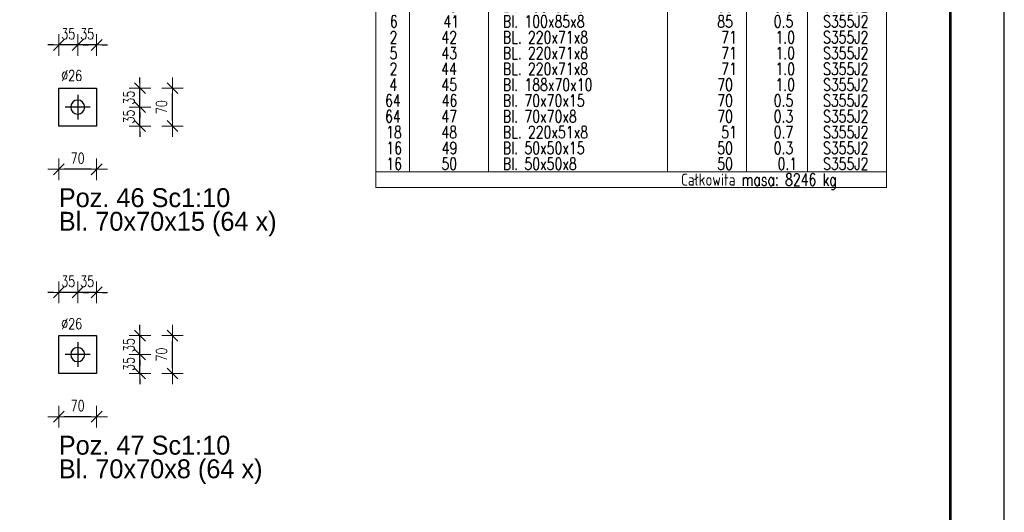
# Model space of a CAD drawing. Header units: millimetres. Extents: x 2297 to 3051, y 15557 to 16018.
# Tile 16 of 20: x 2867 to 3049, y 15717 to 15808. Entities that reach past the tile are written whole.
import ezdxf

# ---------------------------------------------------------------- set-up
doc = ezdxf.new("R2010")
doc.units = ezdxf.units.MM
doc.header["$LTSCALE"] = 10
doc.linetypes.add('MITTE', pattern=[2, 1.25, -0.25, 0.25, -0.25])
doc.layers.get('Defpoints').update_dxf_attribs({"color": 1})
doc.layers.add('_FORMATKA', color=8, linetype='Continuous', plot=False)
for name, color, linetype, lineweight in [('_RAMKA', 7, 'Continuous', 35), ('PS_DIM', 4, 'Continuous', 13), ('PS_SOLID', 7, 'Continuous', 30)]:
    doc.layers.add(name, color=color, linetype=linetype, lineweight=lineweight)
doc.layers.add('PS_MID', color=5, linetype='MITTE')
doc.layers.add('PS_PLATE', color=1, linetype='Continuous')
doc.styles.add('simplex', font='simplex.shx', dxfattribs={"width": 0.75})
doc.dimstyles.new('1_10_PRZ_DS1-LS10', dxfattribs={"dimtxt": 2, "dimasz": 1, "dimexe": 2, "dimexo": 5, "dimgap": 1, "dimtad": 1, "dimdec": 0, "dimlfac": 10, "dimtxsty": 'simplex', "dimblk": 'dimznak', "dimcen": 2, "dimse1": 1, "dimse2": 1, "dimclrt": 3, "dimadec": 1, "dimazin": 0, "dimtfac": 1, "dimtdec": 0, "dimtix": 1, "dimtmove": 2, "dimatfit": 3, "dimldrblk": 'dim-grot', "dimfxl": 1, "dimarcsym": 0})

# ---------------------------------------------------------------- blocks, each defined once
blk = doc.blocks.new('dim-grot')
blk.add_hatch(color=256).paths.add_polyline_path([(0, 0), (-2, 0.5), (-2, -0.5)])
blk.add_lwpolyline([(0, 0), (-2, 0.5), (-2, -0.5), (0, 0)])
blk = doc.blocks.new('dimznak')
at = {"color": 0}
for points in [[(0, 2), (0, -2)], [(-2, 0), (2, 0)]]:
    blk.add_lwpolyline(points, dxfattribs=at)
at = {"color": 2}
blk.add_lwpolyline([(1, 1), (-1, -1)], dxfattribs=at)
blk = doc.blocks.new('*D491')
at = {"layer": 'Defpoints', "color": 0, "transparency": 16777216}
for p in [(2877.82, 15792.06), (2889.35, 15792.06), (2874.32, 15788.56)]:
    blk.add_point(p, dxfattribs=at)
at = {"layer": 'PS_DIM', "color": 0, "lineweight": -2, "transparency": 16777216}
for p, q in [((2889.35, 15793.06), (2889.35, 15794.06)), ((2889.35, 15788.56), (2889.35, 15792.06)), ((2889.35, 15787.56), (2889.35, 15786.56))]:
    blk.add_line(p, q, dxfattribs=at)
for p, rotation in [((2889.35, 15792.06), 270), ((2889.35, 15788.56), 90)]:
    blk.add_blockref('dimznak', p, dxfattribs=dict(at, rotation=rotation))
at = {"layer": 'PS_DIM', "color": 3, "transparency": 16777216, "insert": (2887.31, 15790.31), "char_height": 2, "attachment_point": 5, "rotation": 90, "style": 'simplex'}
blk.add_mtext('35', dxfattribs=at)
blk = doc.blocks.new('*D492')
at = {"layer": 'Defpoints', "color": 0, "transparency": 16777216}
for p in [(2874.32, 15795.56), (2889.35, 15795.56), (2877.82, 15792.06)]:
    blk.add_point(p, dxfattribs=at)
at = {"layer": 'PS_DIM', "color": 0, "lineweight": -2, "transparency": 16777216}
for p, q in [((2889.35, 15796.56), (2889.35, 15797.56)), ((2889.35, 15792.06), (2889.35, 15795.56)), ((2889.35, 15791.06), (2889.35, 15790.06))]:
    blk.add_line(p, q, dxfattribs=at)
for p, rotation in [((2889.35, 15795.56), 270), ((2889.35, 15792.06), 90)]:
    blk.add_blockref('dimznak', p, dxfattribs=dict(at, rotation=rotation))
at = {"layer": 'PS_DIM', "color": 3, "transparency": 16777216, "insert": (2887.31, 15793.81), "char_height": 2, "attachment_point": 5, "rotation": 90, "style": 'simplex'}
blk.add_mtext('35', dxfattribs=at)
blk = doc.blocks.new('*D493')
at = {"layer": 'Defpoints', "color": 0, "transparency": 16777216}
for p in [(2874.32, 15788.56), (2881.32, 15788.56), (2874.32, 15780.56)]:
    blk.add_point(p, dxfattribs=at)
at = {"layer": 'PS_DIM', "color": 0, "lineweight": -2, "transparency": 16777216}
blk.add_line((2880.32, 15780.56), (2875.32, 15780.56), dxfattribs=at)
at = {"layer": 'PS_DIM', "color": 0, "lineweight": -2, "transparency": 16777216, "rotation": 180}
blk.add_blockref('dimznak', (2874.32, 15780.56), dxfattribs=at)
at = {"layer": 'PS_DIM', "color": 0, "lineweight": -2, "transparency": 16777216}
blk.add_blockref('dimznak', (2881.32, 15780.56), dxfattribs=at)
at = {"layer": 'PS_DIM', "color": 3, "transparency": 16777216, "insert": (2877.82, 15782.6), "char_height": 2, "attachment_point": 5, "style": 'simplex'}
blk.add_mtext('70', dxfattribs=at)
blk = doc.blocks.new('*D494')
at = {"layer": 'Defpoints', "color": 0, "transparency": 16777216}
for p in [(2877.82, 15803.56), (2881.32, 15795.56), (2877.82, 15792.06)]:
    blk.add_point(p, dxfattribs=at)
at = {"layer": 'PS_DIM', "color": 0, "lineweight": -2, "transparency": 16777216}
for p, q in [((2876.82, 15803.56), (2875.82, 15803.56)), ((2881.32, 15803.56), (2877.82, 15803.56)), ((2882.32, 15803.56), (2883.32, 15803.56))]:
    blk.add_line(p, q, dxfattribs=at)
blk.add_blockref('dimznak', (2877.82, 15803.56), dxfattribs=at)
at = {"layer": 'PS_DIM', "color": 0, "lineweight": -2, "transparency": 16777216, "rotation": 180}
blk.add_blockref('dimznak', (2881.32, 15803.56), dxfattribs=at)
at = {"layer": 'PS_DIM', "color": 3, "transparency": 16777216, "insert": (2879.57, 15805.6), "char_height": 2, "attachment_point": 5, "style": 'simplex'}
blk.add_mtext('35', dxfattribs=at)
blk = doc.blocks.new('*D495')
at = {"layer": 'Defpoints', "color": 0, "transparency": 16777216}
for p in [(2874.32, 15803.56), (2874.32, 15795.56), (2877.82, 15792.06)]:
    blk.add_point(p, dxfattribs=at)
at = {"layer": 'PS_DIM', "color": 0, "lineweight": -2, "transparency": 16777216}
for p, q in [((2873.32, 15803.56), (2872.32, 15803.56)), ((2877.82, 15803.56), (2874.32, 15803.56)), ((2878.82, 15803.56), (2879.82, 15803.56))]:
    blk.add_line(p, q, dxfattribs=at)
blk.add_blockref('dimznak', (2874.32, 15803.56), dxfattribs=at)
at = {"layer": 'PS_DIM', "color": 0, "lineweight": -2, "transparency": 16777216, "rotation": 180}
blk.add_blockref('dimznak', (2877.82, 15803.56), dxfattribs=at)
at = {"layer": 'PS_DIM', "color": 3, "transparency": 16777216, "insert": (2876.07, 15805.6), "char_height": 2, "attachment_point": 5, "style": 'simplex'}
blk.add_mtext('35', dxfattribs=at)
blk = doc.blocks.new('*D497')
at = {"layer": 'Defpoints', "color": 0, "transparency": 16777216}
for p in [(2877.82, 15746.29), (2889.35, 15746.29), (2874.32, 15742.79)]:
    blk.add_point(p, dxfattribs=at)
at = {"layer": 'PS_DIM', "color": 0, "lineweight": -2, "transparency": 16777216}
for p, q in [((2889.35, 15747.29), (2889.35, 15748.29)), ((2889.35, 15742.79), (2889.35, 15746.29)), ((2889.35, 15741.79), (2889.35, 15740.79))]:
    blk.add_line(p, q, dxfattribs=at)
for p, rotation in [((2889.35, 15746.29), 270), ((2889.35, 15742.79), 90)]:
    blk.add_blockref('dimznak', p, dxfattribs=dict(at, rotation=rotation))
at = {"layer": 'PS_DIM', "color": 3, "transparency": 16777216, "insert": (2887.31, 15744.54), "char_height": 2, "attachment_point": 5, "rotation": 90, "style": 'simplex'}
blk.add_mtext('35', dxfattribs=at)
blk = doc.blocks.new('*D498')
at = {"layer": 'Defpoints', "color": 0, "transparency": 16777216}
for p in [(2874.32, 15749.79), (2889.35, 15749.79), (2877.82, 15746.29)]:
    blk.add_point(p, dxfattribs=at)
at = {"layer": 'PS_DIM', "color": 0, "lineweight": -2, "transparency": 16777216}
for p, q in [((2889.35, 15750.79), (2889.35, 15751.79)), ((2889.35, 15746.29), (2889.35, 15749.79)), ((2889.35, 15745.29), (2889.35, 15744.29))]:
    blk.add_line(p, q, dxfattribs=at)
for p, rotation in [((2889.35, 15749.79), 270), ((2889.35, 15746.29), 90)]:
    blk.add_blockref('dimznak', p, dxfattribs=dict(at, rotation=rotation))
at = {"layer": 'PS_DIM', "color": 3, "transparency": 16777216, "insert": (2887.31, 15748.04), "char_height": 2, "attachment_point": 5, "rotation": 90, "style": 'simplex'}
blk.add_mtext('35', dxfattribs=at)
blk = doc.blocks.new('*D499')
at = {"layer": 'Defpoints', "color": 0, "transparency": 16777216}
for p in [(2874.32, 15742.79), (2881.32, 15742.79), (2874.32, 15734.79)]:
    blk.add_point(p, dxfattribs=at)
at = {"layer": 'PS_DIM', "color": 0, "lineweight": -2, "transparency": 16777216}
blk.add_line((2880.32, 15734.79), (2875.32, 15734.79), dxfattribs=at)
at = {"layer": 'PS_DIM', "color": 0, "lineweight": -2, "transparency": 16777216, "rotation": 180}
blk.add_blockref('dimznak', (2874.32, 15734.79), dxfattribs=at)
at = {"layer": 'PS_DIM', "color": 0, "lineweight": -2, "transparency": 16777216}
blk.add_blockref('dimznak', (2881.32, 15734.79), dxfattribs=at)
at = {"layer": 'PS_DIM', "color": 3, "transparency": 16777216, "insert": (2877.82, 15736.83), "char_height": 2, "attachment_point": 5, "style": 'simplex'}
blk.add_mtext('70', dxfattribs=at)
blk = doc.blocks.new('*D500')
at = {"layer": 'Defpoints', "color": 0, "transparency": 16777216}
for p in [(2877.82, 15757.79), (2881.32, 15749.79), (2877.82, 15746.29)]:
    blk.add_point(p, dxfattribs=at)
at = {"layer": 'PS_DIM', "color": 0, "lineweight": -2, "transparency": 16777216}
for p, q in [((2876.82, 15757.79), (2875.82, 15757.79)), ((2881.32, 15757.79), (2877.82, 15757.79)), ((2882.32, 15757.79), (2883.32, 15757.79))]:
    blk.add_line(p, q, dxfattribs=at)
blk.add_blockref('dimznak', (2877.82, 15757.79), dxfattribs=at)
at = {"layer": 'PS_DIM', "color": 0, "lineweight": -2, "transparency": 16777216, "rotation": 180}
blk.add_blockref('dimznak', (2881.32, 15757.79), dxfattribs=at)
at = {"layer": 'PS_DIM', "color": 3, "transparency": 16777216, "insert": (2879.57, 15759.83), "char_height": 2, "attachment_point": 5, "style": 'simplex'}
blk.add_mtext('35', dxfattribs=at)
blk = doc.blocks.new('*D501')
at = {"layer": 'Defpoints', "color": 0, "transparency": 16777216}
for p in [(2874.32, 15757.79), (2874.32, 15749.79), (2877.82, 15746.29)]:
    blk.add_point(p, dxfattribs=at)
at = {"layer": 'PS_DIM', "color": 0, "lineweight": -2, "transparency": 16777216}
for p, q in [((2873.32, 15757.79), (2872.32, 15757.79)), ((2877.82, 15757.79), (2874.32, 15757.79)), ((2878.82, 15757.79), (2879.82, 15757.79))]:
    blk.add_line(p, q, dxfattribs=at)
blk.add_blockref('dimznak', (2874.32, 15757.79), dxfattribs=at)
at = {"layer": 'PS_DIM', "color": 0, "lineweight": -2, "transparency": 16777216, "rotation": 180}
blk.add_blockref('dimznak', (2877.82, 15757.79), dxfattribs=at)
at = {"layer": 'PS_DIM', "color": 3, "transparency": 16777216, "insert": (2876.07, 15759.83), "char_height": 2, "attachment_point": 5, "style": 'simplex'}
blk.add_mtext('35', dxfattribs=at)
blk = doc.blocks.new('*X544')
at = {"color": 0}
for s, p in [('Poz. 46 Sc1:10', (2871.26, 15837.62)), ('Bl. 70x70x15 (64 x)', (2871.26, 15833.25))]:
    blk.add_text(s, height=3.5, dxfattribs=at).set_placement(p)
blk = doc.blocks.new('*X549')
at = {"color": 0}
for s, p in [('Poz. 47 Sc1:10', (3335.64, 15862.69)), ('Bl. 70x70x8 (64 x)', (3335.64, 15858.32))]:
    blk.add_text(s, height=3.5, dxfattribs=at).set_placement(p)
blk = doc.blocks.new('*X601')
at = {"layer": 'PS_MID', "color": 5, "linetype": 'MITTE'}
for p, q in [((2877.82, 15794.36), (2877.82, 15789.76)), ((2880.12, 15792.06), (2875.52, 15792.06))]:
    blk.add_line(p, q, dxfattribs=at)
at = {"layer": 'PS_SOLID', "color": 7, "linetype": 'Continuous'}
for p, q in [((2874.32, 15795.56), (2881.32, 15795.56)), ((2874.32, 15788.56), (2874.32, 15795.56)), ((2881.32, 15795.56), (2881.32, 15788.56)), ((2881.32, 15788.56), (2874.32, 15788.56))]:
    blk.add_line(p, q, dxfattribs=at)
at = {"layer": 'PS_SOLID', "color": 7, "extrusion": (0, 0, -1)}
blk.add_circle((-2877.82, 15792.06), 1.3, dxfattribs=at)
blk = doc.blocks.new('*X602')
at = {"layer": 'PS_MID', "color": 5, "linetype": 'MITTE'}
for p, q in [((2877.82, 15748.59), (2877.82, 15743.99)), ((2880.12, 15746.29), (2875.52, 15746.29))]:
    blk.add_line(p, q, dxfattribs=at)
at = {"layer": 'PS_SOLID', "color": 7, "linetype": 'Continuous'}
for p, q in [((2874.32, 15749.79), (2881.32, 15749.79)), ((2874.32, 15742.79), (2874.32, 15749.79)), ((2881.32, 15749.79), (2881.32, 15742.79)), ((2881.32, 15742.79), (2874.32, 15742.79))]:
    blk.add_line(p, q, dxfattribs=at)
at = {"layer": 'PS_SOLID', "color": 7, "extrusion": (0, 0, -1)}
blk.add_circle((-2877.82, 15746.29), 1.3, dxfattribs=at)
blk = doc.blocks.new('*X639')
at = {"color": 7}
for p, q in [((3027.53, 15900.03), (2933.03, 15900.03)), ((2933.03, 15900.03), (2933.03, 15777.18)), ((3027.53, 15777.18), (3027.53, 15900.03)), ((2933.03, 15777.18), (3027.53, 15777.18))]:
    blk.add_line(p, q, dxfattribs=at)
at = {"color": 3}
for p, q in [((2939.22, 15900.03), (2939.22, 15780.11)), ((2953.84, 15900.03), (2953.84, 15780.11)), ((2987.03, 15900.03), (2987.03, 15780.11)), ((3001.65, 15900.03), (3001.65, 15780.11)), ((3012.9, 15900.03), (3012.9, 15780.11)), ((2933.03, 15897.11), (3027.53, 15897.11)), ((2933.03, 15780.11), (3027.53, 15780.11))]:
    blk.add_line(p, q, dxfattribs=at)
at = {"color": 1, "style": 'simplex', "width": 0.75}
for s, p in [('SZT.', (2933.71, 15897.45)), ('POZ.', (2943.92, 15897.45)), ('NAZWA', (2956.54, 15897.45)), ('DŁUGOŚĆ', (2987.87, 15897.45)), ('WAGA', (3003.54, 15897.45)), ('STAL', (3017.32, 15897.45)), ('Całkowita masa: 8246 kg', (2989.52, 15777.52))]:
    blk.add_text(s, height=2.25, dxfattribs=at).set_placement(p)
at = {"color": 4, "style": 'simplex', "width": 0.75}
for s, p in [('8', (2935.56, 15894.52)), ('11', (2945.69, 15894.52)), ('HE 260 A', (2956.54, 15894.52)), ('6700', (2993.01, 15894.52)), ('456.9', (3003.54, 15894.52)), ('S355J2', (3015.8, 15894.52)), ('4', (2935.52, 15891.6)), ('12', (2945.32, 15891.6)), ('IPE 450', (2956.54, 15891.6)), ('4425', (2993.01, 15891.6)), ('343.4', (3003.37, 15891.6)), ('S355J2', (3015.8, 15891.6)), ('4', (2935.52, 15888.67)), ('13', (2945.32, 15888.67)), ('IPE 450', (2956.54, 15888.67)), ('4412', (2993.33, 15888.67)), ('342.4', (3003.37, 15888.67)), ('S355J2', (3015.8, 15888.67)), ('4', (2935.52, 15885.75)), ('14', (2945.28, 15885.75)), ('IPE 240', (2956.54, 15885.75)), ('4160', (2993.33, 15885.75)), ('127.7', (3003.78, 15885.75)), ('S355J2', (3015.8, 15885.75)), ('1', (2935.92, 15882.82)), ('15', (2945.32, 15882.82)), ('Lzg 80x60x4', (2956.54, 15882.82)), ('3630', (2993.01, 15882.82)), ('14.5', (3005.38, 15882.82)), ('S235JR', (3015.8, 15882.82)), ('4', (2935.52, 15879.9)), ('16', (2945.36, 15879.9)), ('HE 120 A', (2956.54, 15879.9)), ('1171', (2994.37, 15879.9)), ('23.3', (3005.06, 15879.9)), ('S355J2', (3015.8, 15879.9)), ('8', (2935.56, 15876.97)), ('17', (2945.32, 15876.97)), ('BL. 1266x287x8', (2956.54, 15876.97)), ('287', (2994.62, 15876.97)), ('12.6', (3005.46, 15876.97)), ('S355J2', (3015.8, 15876.97)), ('8', (2935.56, 15874.05)), ('18', (2945.32, 15874.05)), ('Bl. 270x234x20', (2956.54, 15874.05)), ('270', (2994.62, 15874.05)), ('8.6', (3006.75, 15874.05)), ('S355J2', (3015.8, 15874.05)), ('4', (2935.52, 15871.12)), ('19', (2945.36, 15871.12)), ('BL. 250x197x8', (2956.54, 15871.12)), ('250', (2994.62, 15871.12)), ('2.2', (3006.67, 15871.12)), ('S355J2', (3015.8, 15871.12)), ('8', (2935.56, 15868.2)), ('20', (2945.16, 15868.2)), ('Bl. 434x240x20', (2956.54, 15868.2)), ('240', (2994.62, 15868.2)), ('S355J2', (3015.8, 15868.2)), ('15.1', (3006.11, 15868.2)), ('4', (2935.52, 15865.27)), ('21', (2945.53, 15865.27)), ('BL. 441x237x8', (2956.54, 15865.27)), ('237', (2994.62, 15865.27)), ('5.0', (3006.67, 15865.27)), ('S355J2', (3015.8, 15865.27)), ('8', (2935.56, 15862.35)), ('22', (2945.16, 15862.35)), ('Bl. 1020x220x20', (2956.54, 15862.35)), ('220', (2994.62, 15862.35)), ('34.0', (3005.06, 15862.35)), ('S355J2', (3015.8, 15862.35)), ('2', (2935.56, 15859.42)), ('23', (2945.16, 15859.42)), ('BL. 317x205x8', (2956.54, 15859.42)), ('205', (2994.62, 15859.42)), ('2.9', (3006.75, 15859.42)), ('S355J2', (3015.8, 15859.42)), ('14', (2934.88, 15856.5)), ('24', (2945.12, 15856.5)), ('BL. 240x191x8', (2956.54, 15856.5)), ('191', (2995.66, 15856.5)), ('2.9', (3006.75, 15856.5)), ('S355J2', (3015.8, 15856.5)), ('8', (2935.56, 15853.57)), ('25', (2945.16, 15853.57)), ('BL. 191x110x8', (2956.54, 15853.57)), ('191', (2995.66, 15853.57)), ('1.3', (3006.99, 15853.57)), ('S355J2', (3015.8, 15853.57)), ('6', (2935.6, 15850.65)), ('26', (2945.2, 15850.65)), ('BL. 191x110x8', (2956.54, 15850.65)), ('191', (2995.66, 15850.65)), ('1.3', (3006.99, 15850.65)), ('S355J2', (3015.8, 15850.65)), ('8', (2935.56, 15847.72)), ('27', (2945.16, 15847.72)), ('Bl. 1045x190x15', (2956.54, 15847.72)), ('190', (2994.94, 15847.72)), ('23.4', (3004.98, 15847.72)), ('S355J2', (3015.8, 15847.72)), ('8', (2935.56, 15844.8)), ('28', (2945.16, 15844.8)), ('Bl. 190x35x15', (2956.54, 15844.8)), ('190', (2994.94, 15844.8)), ('0.8', (3006.67, 15844.8)), ('S355J2', (3015.8, 15844.8)), ('4', (2935.52, 15841.87)), ('29', (2945.2, 15841.87)), ('Bl. 228x170x20', (2956.54, 15841.87)), ('170', (2994.94, 15841.87)), ('5.2', (3006.67, 15841.87)), ('S355J2', (3015.8, 15841.87)), ('5', (2935.56, 15838.95)), ('30', (2945.16, 15838.95)), ('BL. 155x110x8', (2956.54, 15838.95)), ('155', (2994.94, 15838.95)), ('1.1', (3007.71, 15838.95)), ('S355J2', (3015.8, 15838.95)), ('2', (2935.56, 15836.02)), ('31', (2945.53, 15836.02)), ('BL. 155x110x8', (2956.54, 15836.02)), ('155', (2994.94, 15836.02)), ('1.1', (3007.71, 15836.02)), ('S355J2', (3015.8, 15836.02)), ('4', (2935.52, 15833.1)), ('32', (2945.16, 15833.1)), ('BL. 248x140x10', (2956.54, 15833.1)), ('140', (2994.94, 15833.1)), ('2.7', (3006.67, 15833.1)), ('S355J2', (3015.8, 15833.1)), ('82', (2934.76, 15830.17)), ('33', (2945.16, 15830.17)), ('BL. 225x121x10', (2956.54, 15830.17)), ('121', (2995.66, 15830.17)), ('2.1', (3007.39, 15830.17)), ('S355J2', (3015.8, 15830.17)), ('5', (2935.56, 15827.25)), ('34', (2945.12, 15827.25)), ('BL. 420x85x8', (2956.54, 15827.25)), ('85', (2996.22, 15827.25)), ('2.2', (3006.67, 15827.25)), ('S355J2', (3015.8, 15827.25)), ('23', (2934.76, 15824.32)), ('35', (2945.16, 15824.32)), ('BL. 420x85x8', (2956.54, 15824.32)), ('85', (2996.22, 15824.32)), ('2.2', (3006.67, 15824.32)), ('S355J2', (3015.8, 15824.32)), ('3', (2935.56, 15821.4)), ('36', (2945.2, 15821.4)), ('BL. 241x85x8', (2956.54, 15821.4)), ('85', (2996.22, 15821.4)), ('1.3', (3006.99, 15821.4)), ('S355J2', (3015.8, 15821.4)), ('6', (2935.6, 15818.47)), ('37', (2945.16, 15818.47)), ('Bl. 150x85x8', (2956.54, 15818.47)), ('85', (2996.22, 15818.47)), ('0.8', (3006.67, 15818.47)), ('S355J2', (3015.8, 15818.47)), ('4', (2935.52, 15815.55)), ('38', (2945.16, 15815.55)), ('Bl. 150x85x8', (2956.54, 15815.55)), ('85', (2996.22, 15815.55)), ('0.8', (3006.67, 15815.55)), ('S355J2', (3015.8, 15815.55)), ('2', (2935.56, 15812.62)), ('39', (2945.2, 15812.62)), ('BL. 120x85x8', (2956.54, 15812.62)), ('85', (2996.22, 15812.62)), ('0.6', (3006.75, 15812.62)), ('S355J2', (3015.8, 15812.62)), ('4', (2935.52, 15809.7)), ('40', (2945.16, 15809.7)), ('Bl. 100x85x8', (2956.54, 15809.7)), ('85', (2996.22, 15809.7)), ('0.5', (3006.67, 15809.7)), ('S355J2', (3015.8, 15809.7)), ('6', (2935.6, 15806.77)), ('41', (2945.53, 15806.77)), ('Bl. 100x85x8', (2956.54, 15806.77)), ('85', (2996.22, 15806.77)), ('0.5', (3006.67, 15806.77)), ('S355J2', (3015.8, 15806.77)), ('2', (2935.56, 15803.85)), ('42', (2945.16, 15803.85)), ('BL. 220x71x8', (2956.54, 15803.85)), ('71', (2996.95, 15803.85)), ('1.0', (3006.99, 15803.85)), ('S355J2', (3015.8, 15803.85)), ('5', (2935.56, 15800.92)), ('43', (2945.16, 15800.92)), ('BL. 220x71x8', (2956.54, 15800.92)), ('71', (2996.95, 15800.92)), ('1.0', (3006.99, 15800.92)), ('S355J2', (3015.8, 15800.92)), ('2', (2935.56, 15798)), ('44', (2945.12, 15798)), ('BL. 220x71x8', (2956.54, 15798)), ('71', (2996.95, 15798)), ('1.0', (3006.99, 15798)), ('S355J2', (3015.8, 15798)), ('4', (2935.52, 15795.07)), ('45', (2945.16, 15795.07)), ('Bl. 188x70x10', (2956.54, 15795.07)), ('70', (2996.22, 15795.07)), ('1.0', (3006.99, 15795.07)), ('S355J2', (3015.8, 15795.07)), ('64', (2934.72, 15792.15)), ('46', (2945.2, 15792.15)), ('Bl. 70x70x15', (2956.54, 15792.15)), ('70', (2996.22, 15792.15)), ('0.5', (3006.67, 15792.15)), ('S355J2', (3015.8, 15792.15)), ('64', (2934.72, 15789.22)), ('47', (2945.16, 15789.22)), ('Bl. 70x70x8', (2956.54, 15789.22)), ('70', (2996.22, 15789.22)), ('0.3', (3006.67, 15789.22)), ('S355J2', (3015.8, 15789.22)), ('18', (2934.92, 15786.3)), ('48', (2945.16, 15786.3)), ('BL. 220x51x8', (2956.54, 15786.3)), ('51', (2996.95, 15786.3)), ('0.7', (3006.67, 15786.3)), ('S355J2', (3015.8, 15786.3)), ('16', (2934.96, 15783.37)), ('49', (2945.2, 15783.37)), ('Bl. 50x50x15', (2956.54, 15783.37)), ('50', (2996.22, 15783.37)), ('0.3', (3006.67, 15783.37)), ('S355J2', (3015.8, 15783.37)), ('16', (2934.96, 15780.45)), ('50', (2945.16, 15780.45)), ('Bl. 50x50x8', (2956.54, 15780.45)), ('50', (2996.22, 15780.45)), ('0.1', (3007.39, 15780.45)), ('S355J2', (3015.8, 15780.45))]:
    blk.add_text(s, height=2.25, dxfattribs=at).set_placement(p)

msp = doc.modelspace()

# ---------------------------------------------------------------- linework, layer by layer
at = {"layer": '_FORMATKA', "lineweight": -3}
msp.add_lwpolyline([(2299.35, 15569.32), (3049.35, 15569.32), (3049.35, 15989.32), (2299.35, 15989.32)], close=True, dxfattribs=at)
at = {"layer": '_RAMKA', "lineweight": -3, "const_width": 0.5}
msp.add_lwpolyline([(2329.35, 15579.32), (3039.35, 15579.32), (3039.35, 15979.32), (2329.35, 15979.32)], close=True, dxfattribs=at)

# ---------------------------------------------------------------- block references
for name, p in [('*X544', (3.06, -64.06)), ('*X549', (-461.32, -134.91))]:
    msp.add_blockref(name, p)
at = {"layer": 'PS_DIM', "color": 2, "linetype": 'Continuous'}
msp.add_blockref('*X639', (0, 0), dxfattribs=at)
at = {"layer": 'PS_PLATE', "color": 35}
for name in ['*X601', '*X602']:
    msp.add_blockref(name, (0, 0), dxfattribs=at)

# ---------------------------------------------------------------- texts
at = {"layer": 'PS_DIM', "char_height": 2, "attachment_point": 7, "style": 'simplex'}
for insert in [(2874.78, 15796.89), (2874.78, 15750.99)]:
    msp.add_mtext('\\A1;%%c26', dxfattribs=dict(at, insert=insert))

# ---------------------------------------------------------------- dimensions: what is measured, and where the dimension line sits
at = {"layer": 'PS_DIM'}
for base, p1, p2, angle, text, picture, middle in [((2874.32, 15803.56), (2877.82, 15792.06), (2874.32, 15795.56), 180, '35', '*D495', (2876.07, 15805.6)), ((2877.82, 15803.56), (2881.32, 15795.56), (2877.82, 15792.06), 180, '35', '*D494', (2879.57, 15805.6)), ((2889.35, 15795.56), (2877.82, 15792.06), (2874.32, 15795.56), 90, '35', '*D492', (2887.31, 15793.81)), ((2889.35, 15792.06), (2874.32, 15788.56), (2877.82, 15792.06), 90, '35', '*D491', (2887.31, 15790.31)), ((2874.32, 15780.56), (2881.32, 15788.56), (2874.32, 15788.56), 180, '70', '*D493', (2877.82, 15782.6)), ((2874.32, 15757.79), (2877.82, 15746.29), (2874.32, 15749.79), 180, '35', '*D501', (2876.07, 15759.83)), ((2877.82, 15757.79), (2881.32, 15749.79), (2877.82, 15746.29), 180, '35', '*D500', (2879.57, 15759.83)), ((2889.35, 15749.79), (2877.82, 15746.29), (2874.32, 15749.79), 90, '35', '*D498', (2887.31, 15748.04)), ((2889.35, 15746.29), (2874.32, 15742.79), (2877.82, 15746.29), 90, '35', '*D497', (2887.31, 15744.54)), ((2874.32, 15734.79), (2881.32, 15742.79), (2874.32, 15742.79), 180, '70', '*D499', (2877.82, 15736.83))]:
    dim = msp.add_linear_dim(base=base, p1=p1, p2=p2, angle=angle, text=text, dimstyle='1_10_PRZ_DS1-LS10', dxfattribs=at)
    dim.commit()
    dim.dimension.update_dxf_attribs({"geometry": picture, "text_midpoint": middle, "dimtype": 128})
for base, p1, p2, location in [((2895.37, 15795.56), (2881.32, 15788.56), (2881.32, 15795.56), (2893.33, 15792.06)), ((2895.37, 15749.79), (2881.32, 15742.79), (2881.32, 15749.79), (2893.33, 15746.29))]:
    msp.add_linear_dim(base=base, p1=p1, p2=p2, angle=90, location=location, text='70', dimstyle='1_10_PRZ_DS1-LS10', dxfattribs=at).render()

doc.saveas('drawing.dxf')
